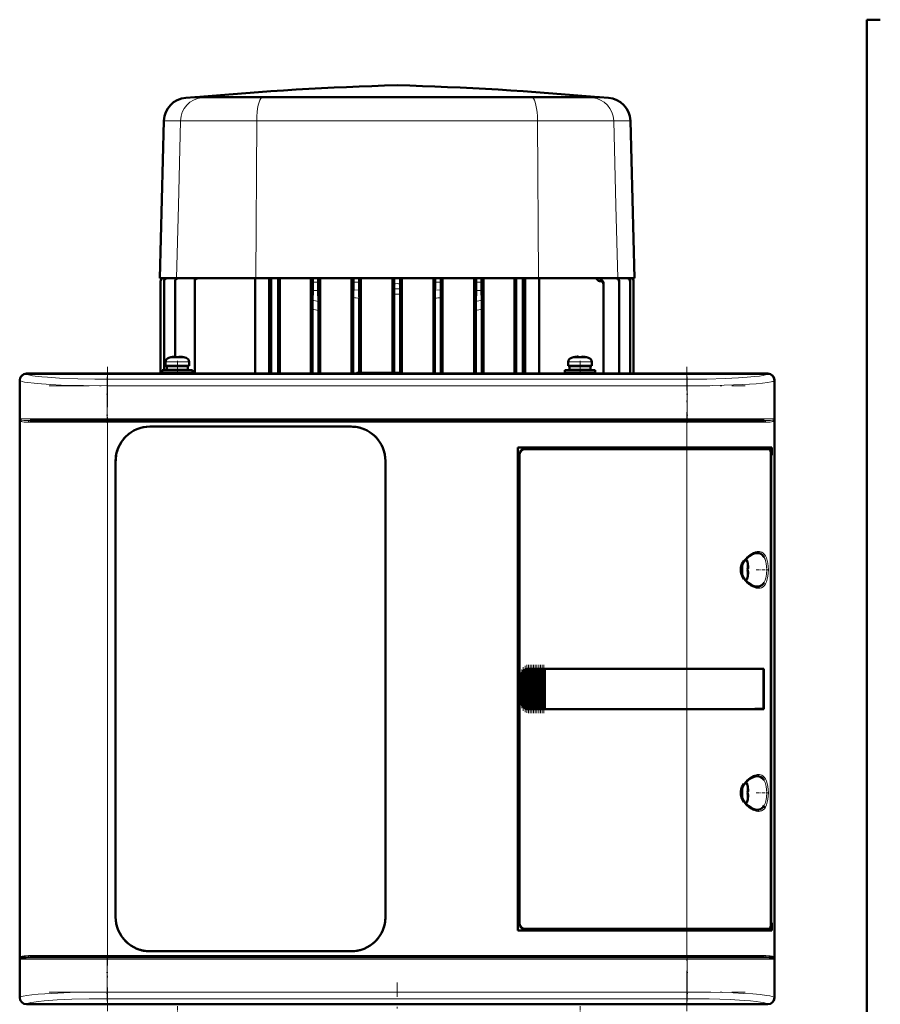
# Model space of a CAD drawing. Extents: x -1351 to 1763, y -1300 to 612.
# Tile 51 of 81: x 329 to 586, y 238 to 532. Entities that reach past the tile are written whole.
import ezdxf

# ---------------------------------------------------------------- set-up
doc = ezdxf.new("R2010")
doc.units = 0
doc.linetypes.add('DASHDOT', pattern=[18.5, 12, -3, 0.5, -3])

msp = doc.modelspace()

# ---------------------------------------------------------------- linework, layer by layer
at = {"color": 7, "lineweight": 50}
for p, q in [((581.6, -127.32), (581.6, 531.58)), ((585.6, 531.58), (581.6, 531.58)), ((381.33, 508.45), (378.6, 508.26)), ((386.04, 508.45), (381.33, 508.45)), ((381.48, 508.45), (381.33, 508.45)), ((412.77, 508.45), (381.48, 508.45)), ((401.92, 508.45), (386.04, 508.45)), ((401.92, 508.45), (441.58, 508.45)), ((441.59, 508.45), (412.77, 508.45)), ((494.35, 508.45), (441.59, 508.45)), ((481.27, 508.45), (441.61, 508.45)), ((497.15, 508.45), (481.27, 508.45)), ((501.71, 508.45), (494.35, 508.45)), ((501.86, 508.45), (497.15, 508.45)), ((501.71, 508.45), (501.86, 508.45)), ((501.86, 508.45), (504.58, 508.26)), ((372.07, 501.46), (370.84, 454.48)), ((511.11, 501.46), (512.34, 454.48)), ((370.84, 454.48), (375.84, 454.48)), ((371.09, 426.08), (371.09, 453.61)), ((371.09, 453.61), (371.09, 453.61)), ((372.15, 453.67), (372.15, 453.55)), ((372.15, 427.13), (372.15, 453.55)), ((375.43, 453.52), (375.43, 453.74)), ((375.43, 431.13), (375.43, 453.52)), ((375.84, 454.48), (399.46, 454.48)), ((381.28, 453.51), (381.28, 453.82)), ((381.28, 426.08), (381.28, 453.51)), ((399.24, 426.08), (399.24, 454.48)), ((399.46, 454.48), (416.46, 454.48)), ((403.46, 426.08), (403.46, 454.48)), ((404.09, 454.48), (404.09, 426.08)), ((406.09, 426.08), (406.09, 454.48)), ((406.63, 426.08), (406.63, 454.48)), ((415.83, 426.08), (415.83, 454.48)), ((416.46, 454.48), (416.47, 454.48)), ((416.46, 454.48), (416.46, 454.48)), ((418.05, 454.48), (416.46, 454.48)), ((416.47, 454.48), (418.04, 454.48)), ((416.47, 454.48), (416.47, 453.32)), ((418.04, 454.48), (418.04, 453.32)), ((418.05, 454.48), (418.04, 454.48)), ((418.05, 454.48), (428.56, 454.48)), ((418.05, 454.48), (418.05, 454.48)), ((418.64, 426.08), (418.64, 454.48)), ((428.04, 443.12), (428.04, 454.48)), ((428.56, 454.5), (428.57, 454.49)), ((428.56, 454.5), (428.56, 454.48)), ((430.29, 454.5), (428.56, 454.5)), ((428.57, 454.49), (430.28, 454.49)), ((428.57, 454.49), (428.57, 453.29)), ((430.29, 454.5), (430.28, 454.49)), ((430.28, 454.49), (430.28, 453.31)), ((430.29, 454.5), (430.29, 454.48)), ((430.29, 454.48), (440.7, 454.48)), ((430.79, 426.33), (430.79, 454.48)), ((440.22, 426.33), (440.22, 454.48)), ((440.7, 454.5), (440.71, 454.5)), ((440.7, 454.5), (440.7, 454.48)), ((440.7, 454.5), (442.48, 454.5)), ((442.48, 454.5), (440.71, 454.5)), ((440.71, 454.5), (440.71, 452.89)), ((442.48, 454.5), (442.48, 452.89)), ((442.48, 454.5), (442.48, 454.5)), ((442.48, 454.5), (442.48, 454.48)), ((442.48, 454.48), (452.9, 454.48)), ((442.97, 426.07), (442.97, 454.48)), ((452.39, 426.08), (452.39, 454.48)), ((452.9, 454.5), (452.91, 454.49)), ((452.9, 454.5), (452.9, 454.48)), ((452.9, 454.5), (454.63, 454.5)), ((452.91, 454.49), (454.62, 454.49)), ((452.91, 454.49), (452.91, 453.31)), ((454.63, 454.5), (454.62, 454.49)), ((454.62, 454.49), (454.62, 453.29)), ((454.63, 454.5), (454.63, 454.48)), ((454.63, 454.48), (465.14, 454.48)), ((455.15, 426.08), (455.15, 454.48)), ((464.54, 426.08), (464.54, 454.48)), ((465.14, 454.48), (465.15, 454.48)), ((465.14, 454.48), (465.14, 454.48)), ((465.14, 454.48), (466.73, 454.48)), ((465.15, 454.48), (466.72, 454.48)), ((465.15, 454.48), (465.15, 453.32)), ((466.72, 454.48), (466.72, 453.32)), ((466.73, 454.48), (466.72, 454.48)), ((466.73, 454.48), (466.73, 454.48)), ((466.73, 454.48), (483.72, 454.48)), ((467.36, 426.08), (467.36, 454.48)), ((476.55, 426.08), (476.55, 454.48)), ((477.09, 426.08), (477.09, 454.48)), ((479.09, 454.48), (479.09, 426.08)), ((479.73, 454.48), (479.73, 426.08)), ((483.72, 454.48), (507.34, 454.48)), ((483.95, 426.08), (483.95, 454.48)), ((501.93, 453.65), (502, 453.65)), ((503.09, 452.66), (503.09, 452.94)), ((503.09, 426.08), (503.09, 452.66)), ((507.34, 454.48), (512.34, 454.48)), ((507.76, 453.52), (507.76, 453.74)), ((507.76, 426.08), (507.76, 453.52)), ((511.03, 453.67), (511.03, 453.55)), ((511.03, 426.08), (511.03, 453.55)), ((512.09, 453.61), (512.09, 453.61)), ((512.09, 426.08), (512.09, 453.61)), ((416.44, 450.82), (416.39, 447.95)), ((418.06, 450.82), (418.13, 447.53)), ((440.69, 449.77), (440.69, 426.33)), ((442.49, 449.77), (442.49, 426.33)), ((465.12, 450.82), (465.06, 447.53)), ((466.74, 450.82), (466.8, 447.95)), ((428.53, 426.08), (428.53, 448.74)), ((430.32, 426.33), (430.32, 448.54)), ((452.86, 448.54), (452.86, 426.08)), ((454.66, 448.74), (454.66, 426.08)), ((416.36, 426.08), (416.36, 445.31)), ((418.15, 426.08), (418.15, 444.89)), ((465.03, 444.89), (465.03, 426.08)), ((466.83, 445.31), (466.83, 426.08)), ((428.03, 442.75), (428.04, 443.12)), ((428.04, 440.49), (428.03, 440.86)), ((428.04, 426.08), (428.04, 440.49)), ((372.6, 429.56), (372.6, 428.43)), ((374.18, 430.96), (374.17, 430.97)), ((375.6, 430.96), (375.6, 431.11)), ((376.6, 430.96), (376.6, 431.11)), ((378.03, 430.97), (378.02, 430.96)), ((379.6, 429.56), (379.6, 428.43)), ((492.6, 429.56), (492.6, 428.43)), ((494.18, 430.96), (494.17, 430.97)), ((495.6, 430.96), (495.6, 431.11)), ((496.6, 430.96), (496.6, 431.11)), ((498.03, 430.97), (498.02, 430.96)), ((499.6, 429.56), (499.6, 428.43)), ((331.1, 426.08), (338.95, 426.08)), ((552.08, 426.05), (331.12, 426.05)), ((338.95, 426.08), (338.96, 426.05)), ((338.95, 426.07), (343.25, 426.07)), ((343.25, 426.08), (440.95, 426.08)), ((343.25, 426.05), (343.25, 426.08)), ((371.6, 427.13), (376.1, 427.13)), ((371.6, 427.13), (371.6, 426.33)), ((371.6, 426.33), (376.1, 426.33)), ((372.15, 426.08), (372.15, 426.33)), ((376.1, 428.43), (372.6, 428.43)), ((372.95, 428.33), (376.1, 428.33)), ((372.95, 427.23), (372.95, 428.33)), ((372.95, 427.23), (376.1, 427.23)), ((374.1, 428.33), (374.1, 428.43)), ((374.1, 427.13), (374.1, 427.23)), ((374.1, 426.08), (374.1, 426.33)), ((376.1, 428.43), (379.6, 428.43)), ((379.25, 428.33), (376.1, 428.33)), ((379.25, 427.23), (376.1, 427.23)), ((376.1, 427.13), (380.6, 427.13)), ((376.1, 426.33), (380.6, 426.33)), ((378.1, 428.43), (378.1, 428.33)), ((378.1, 427.23), (378.1, 427.13)), ((378.1, 426.33), (378.1, 426.08)), ((379.25, 428.33), (379.25, 427.23)), ((380.6, 427.13), (380.6, 426.33)), ((429.6, 426.33), (429.35, 426.08)), ((442.6, 426.33), (429.6, 426.33)), ((440.95, 426.08), (440.96, 426.05)), ((440.95, 426.07), (445.25, 426.07)), ((442.6, 426.33), (442.86, 426.07)), ((445.25, 426.08), (539.95, 426.08)), ((445.25, 426.05), (445.25, 426.08)), ((491.6, 427.13), (496.1, 427.13)), ((491.6, 427.13), (491.6, 426.33)), ((491.6, 426.33), (496.1, 426.33)), ((496.1, 428.43), (492.6, 428.43)), ((492.95, 428.33), (496.1, 428.33)), ((492.95, 427.23), (492.95, 428.33)), ((492.95, 427.23), (496.1, 427.23)), ((494.1, 428.33), (494.1, 428.43)), ((494.1, 427.13), (494.1, 427.23)), ((494.1, 426.08), (494.1, 426.33)), ((496.1, 428.43), (499.6, 428.43)), ((499.25, 428.33), (496.1, 428.33)), ((499.25, 427.23), (496.1, 427.23)), ((500.6, 427.13), (496.1, 427.13)), ((500.6, 426.33), (496.1, 426.33)), ((498.1, 428.43), (498.1, 428.33)), ((498.1, 427.23), (498.1, 427.13)), ((498.1, 426.33), (498.1, 426.08)), ((499.25, 428.33), (499.25, 427.23)), ((500.6, 427.13), (500.6, 426.33)), ((539.95, 426.08), (539.96, 426.05)), ((539.95, 426.07), (544.25, 426.07)), ((544.25, 426.08), (552.1, 426.08)), ((544.25, 426.05), (544.25, 426.08)), ((329.1, 416.23), (329.1, 424.08)), ((329.13, 424.05), (329.13, 240.1)), ((554.07, 240.1), (554.07, 424.05)), ((554.1, 424.08), (554.1, 416.23)), ((329.13, 416.22), (329.1, 416.23)), ((329.11, 411.93), (329.11, 416.23)), ((554.1, 416.23), (554.07, 416.22)), ((554.1, 416.23), (554.1, 411.93)), ((329.1, 336.23), (329.1, 411.93)), ((329.1, 411.93), (329.13, 411.93)), ((332.19, 412.08), (355.31, 412.08)), ((355.31, 412.08), (527.9, 412.08)), ((527.9, 412.08), (551.02, 412.08)), ((554.07, 411.93), (554.1, 411.93)), ((554.1, 411.93), (554.1, 338.23)), ((367.9, 410.28), (427.9, 410.28)), ((367.9, 410.28), (427.9, 410.28)), ((477.6, 260.08), (477.6, 404.08)), ((477.6, 404.08), (527.9, 404.08)), ((527.9, 403.58), (479.6, 403.58)), ((553.31, 404.08), (527.9, 404.08)), ((527.9, 403.58), (552.65, 403.58)), ((553, 403.58), (552.66, 403.58)), ((552.94, 261.54), (552.94, 402.61)), ((553, 404.08), (553, 403.58)), ((553.31, 401.78), (553.31, 404.08)), ((357.7, 264.08), (357.7, 400.08)), ((438.1, 400.08), (438.1, 264.08)), ((438.1, 400.08), (438.1, 264.08)), ((478.1, 402.08), (478.1, 262.07)), ((552.94, 401.78), (553.31, 401.78)), ((552.94, 401.74), (553.07, 401.74)), ((553.31, 401.78), (553.07, 401.74)), ((553.07, 401.74), (553.07, 262.41)), ((546.07, 369.5), (546.08, 369.51)), ((546.22, 368.08), (546.07, 368.08)), ((546.22, 367.08), (546.07, 367.08)), ((546.08, 365.65), (546.07, 365.65)), ((479.48, 326.45), (479.48, 337.7)), ((479.62, 337.78), (479.78, 337.87)), ((479.99, 326.19), (479.99, 337.97)), ((480.13, 338), (480.29, 338.04)), ((480.5, 338.07), (480.64, 338.08)), ((480.5, 326.08), (480.5, 338.07)), ((480.67, 338.08), (480.61, 338.08)), ((480.67, 338.08), (480.64, 338.08)), ((480.67, 338.08), (480.8, 338.08)), ((481.01, 338.08), (480.8, 338.08)), ((481.01, 326.08), (481.01, 338.08)), ((481.15, 338.08), (481.01, 338.08)), ((481.15, 338.08), (481.23, 338.08)), ((481.23, 338.08), (481.31, 338.08)), ((481.52, 338.08), (481.31, 338.08)), ((481.52, 326.08), (481.52, 338.08)), ((481.66, 338.08), (481.52, 338.08)), ((481.66, 338.08), (481.74, 338.08)), ((481.74, 338.08), (481.82, 338.08)), ((482.03, 338.08), (481.82, 338.08)), ((482.03, 326.08), (482.03, 338.08)), ((482.17, 338.08), (482.03, 338.08)), ((482.17, 338.08), (482.25, 338.08)), ((482.25, 338.08), (482.33, 338.08)), ((482.54, 338.08), (482.33, 338.08)), ((482.54, 326.08), (482.54, 338.08)), ((482.68, 338.08), (482.54, 338.08)), ((482.68, 338.08), (482.76, 338.08)), ((482.76, 338.08), (482.84, 338.08)), ((483.05, 338.08), (482.84, 338.08)), ((483.05, 326.08), (483.05, 338.08)), ((483.19, 338.08), (483.05, 338.08)), ((483.19, 338.08), (483.27, 338.08)), ((483.27, 338.08), (483.35, 338.08)), ((483.56, 338.08), (483.35, 338.08)), ((483.56, 326.08), (483.56, 338.08)), ((483.7, 338.08), (483.56, 338.08)), ((483.7, 338.08), (483.78, 338.08)), ((483.78, 338.08), (483.86, 338.08)), ((484.07, 338.08), (483.86, 338.08)), ((484.07, 326.08), (484.07, 338.08)), ((484.21, 338.08), (484.07, 338.08)), ((484.21, 338.08), (484.29, 338.08)), ((484.29, 338.08), (484.37, 338.08)), ((484.58, 338.08), (484.37, 338.08)), ((484.58, 326.08), (484.58, 338.08)), ((484.72, 338.08), (484.58, 338.08)), ((484.72, 338.08), (484.8, 338.08)), ((484.8, 338.08), (484.88, 338.08)), ((485.09, 338.08), (484.88, 338.08)), ((485.09, 326.08), (485.09, 338.08)), ((485.23, 338.08), (485.09, 338.08)), ((485.23, 338.08), (485.31, 338.08)), ((485.31, 338.08), (485.39, 338.08)), ((485.56, 338.08), (485.39, 338.08)), ((485.56, 338.08), (485.56, 326.08)), ((485.6, 338.08), (485.56, 338.08)), ((485.6, 338.08), (527.9, 338.08)), ((485.63, 338.05), (485.6, 338.08)), ((485.63, 338.05), (527.9, 338.05)), ((485.63, 326.1), (485.63, 338.05)), ((485.63, 338.05), (527.9, 338.05)), ((550.89, 338.08), (527.9, 338.08)), ((529.87, 338.05), (527.9, 338.05)), ((529.85, 338.05), (527.9, 338.05)), ((534.27, 338.05), (529.85, 338.05)), ((536.96, 338.05), (534.27, 338.05)), ((544.55, 338.04), (537.62, 338.05)), ((550.89, 338.08), (550.57, 338.02)), ((550.82, 326.13), (550.82, 338.02)), ((550.89, 338.08), (550.89, 326.08)), ((554.1, 338.23), (554.07, 338.22)), ((554.1, 338.23), (554.1, 333.93)), ((329.13, 336.22), (329.1, 336.23)), ((329.11, 331.93), (329.11, 336.23)), ((478.6, 328.08), (478.6, 336.08)), ((478.97, 326.98), (478.97, 337.17)), ((479.11, 337.34), (479.27, 337.5)), ((329.1, 252.23), (329.1, 331.93)), ((329.1, 331.93), (329.13, 331.93)), ((554.07, 333.93), (554.1, 333.93)), ((554.1, 333.93), (554.1, 252.23)), ((479.27, 326.65), (479.11, 326.81)), ((479.78, 326.29), (479.62, 326.37)), ((480.29, 326.11), (480.13, 326.15)), ((480.64, 326.08), (480.5, 326.08)), ((480.67, 326.08), (480.61, 326.08)), ((480.64, 326.08), (480.67, 326.08)), ((480.67, 326.08), (480.8, 326.08)), ((481.01, 326.08), (480.8, 326.08)), ((481.15, 326.08), (481.01, 326.08)), ((481.15, 326.08), (481.23, 326.08)), ((481.23, 326.08), (481.31, 326.08)), ((481.52, 326.08), (481.31, 326.08)), ((481.66, 326.08), (481.52, 326.08)), ((481.66, 326.08), (481.74, 326.08)), ((481.74, 326.08), (481.82, 326.08)), ((482.03, 326.08), (481.82, 326.08)), ((482.17, 326.08), (482.03, 326.08)), ((482.17, 326.08), (482.25, 326.08)), ((482.25, 326.08), (482.33, 326.08)), ((482.54, 326.08), (482.33, 326.08)), ((482.68, 326.08), (482.54, 326.08)), ((482.68, 326.08), (482.76, 326.08)), ((482.76, 326.08), (482.84, 326.08)), ((483.05, 326.08), (482.84, 326.08)), ((483.19, 326.08), (483.05, 326.08)), ((483.19, 326.08), (483.27, 326.08)), ((483.27, 326.08), (483.35, 326.08)), ((483.56, 326.08), (483.35, 326.08)), ((483.7, 326.08), (483.56, 326.08)), ((483.7, 326.08), (483.78, 326.08)), ((483.78, 326.08), (483.86, 326.08)), ((484.07, 326.08), (483.86, 326.08)), ((484.21, 326.08), (484.07, 326.08)), ((484.21, 326.08), (484.29, 326.08)), ((484.29, 326.08), (484.37, 326.08)), ((484.58, 326.08), (484.37, 326.08)), ((484.72, 326.08), (484.58, 326.08)), ((484.72, 326.08), (484.8, 326.08)), ((484.8, 326.08), (484.88, 326.08)), ((485.09, 326.08), (484.88, 326.08)), ((485.23, 326.08), (485.09, 326.08)), ((485.23, 326.08), (485.31, 326.08)), ((485.31, 326.08), (485.39, 326.08)), ((485.56, 326.08), (485.39, 326.08)), ((485.56, 326.08), (485.6, 326.08)), ((485.6, 326.08), (485.63, 326.1)), ((527.9, 326.08), (485.6, 326.08)), ((485.63, 326.1), (527.9, 326.1)), ((527.9, 326.1), (529.87, 326.1)), ((550.89, 326.08), (527.9, 326.08)), ((529.85, 326.1), (533.63, 326.1)), ((534.27, 326.1), (536.96, 326.1)), ((536.96, 326.1), (537.13, 326.1)), ((550.89, 326.08), (550.57, 326.13)), ((546.07, 303), (546.08, 303.01)), ((546.22, 301.58), (546.07, 301.58)), ((546.22, 300.58), (546.07, 300.58)), ((546.08, 299.15), (546.07, 299.15)), ((552.94, 262.41), (553.07, 262.41)), ((553.31, 262.38), (552.94, 262.38)), ((553.07, 262.41), (553.31, 262.38)), ((553.31, 260.08), (553.31, 262.38)), ((527.9, 260.08), (477.6, 260.08)), ((479.6, 260.58), (527.9, 260.58)), ((552.65, 260.58), (527.9, 260.58)), ((527.9, 260.08), (553.31, 260.08)), ((552.66, 260.58), (553, 260.58)), ((553, 260.58), (553, 260.08)), ((427.9, 253.88), (367.9, 253.88)), ((329.13, 252.22), (329.1, 252.23)), ((329.11, 247.93), (329.11, 252.23)), ((332.19, 252.08), (355.31, 252.08)), ((527.9, 252.08), (355.31, 252.08)), ((551.02, 252.08), (527.9, 252.08)), ((554.1, 252.23), (554.07, 252.22)), ((554.1, 252.23), (554.1, 247.93)), ((329.1, 240.08), (329.1, 247.93)), ((329.1, 247.93), (329.13, 247.93)), ((554.07, 247.93), (554.1, 247.93)), ((554.1, 247.93), (554.1, 240.08)), ((338.95, 238.08), (331.1, 238.08)), ((552.08, 238.1), (331.12, 238.1)), ((338.96, 238.1), (338.95, 238.08)), ((343.25, 238.08), (338.95, 238.08)), ((343.25, 238.08), (343.25, 238.1)), ((440.95, 238.08), (343.25, 238.08)), ((440.96, 238.1), (440.95, 238.08)), ((445.25, 238.08), (440.95, 238.08)), ((445.25, 238.08), (445.25, 238.1)), ((539.95, 238.08), (445.25, 238.08)), ((539.96, 238.1), (539.95, 238.08)), ((544.25, 238.08), (539.95, 238.08)), ((544.25, 238.08), (544.25, 238.1)), ((552.1, 238.08), (544.25, 238.08))]:
    msp.add_line(p, q, dxfattribs=at)
at = {"color": 7, "lineweight": 18}
for p, q in [((378.6, 508.26), (383.39, 508.26)), ((386.04, 508.45), (383.39, 508.26)), ((383.39, 508.26), (401.28, 508.26)), ((401.92, 508.45), (401.28, 508.26)), ((401.28, 508.26), (481.91, 508.26)), ((481.27, 508.45), (481.91, 508.26)), ((481.91, 508.26), (499.8, 508.26)), ((497.15, 508.45), (499.8, 508.26)), ((499.8, 508.26), (504.58, 508.26)), ((372.07, 501.46), (377.04, 501.46)), ((377.04, 501.46), (376.4, 476.19)), ((377.04, 501.46), (399.75, 501.46)), ((399.75, 501.46), (399.46, 454.48)), ((399.75, 501.46), (483.43, 501.46)), ((483.43, 501.46), (483.72, 454.48)), ((483.43, 501.46), (506.15, 501.46)), ((506.15, 501.46), (506.79, 476.19)), ((506.15, 501.46), (511.11, 501.46)), ((376.4, 476.19), (375.84, 454.48)), ((506.79, 476.19), (507.34, 454.48)), ((416.47, 453.32), (418.04, 453.32)), ((465.15, 453.32), (466.72, 453.32)), ((501.38, 453.95), (502.59, 453.95)), ((416.44, 450.82), (418.06, 450.82)), ((430.3, 450.94), (428.55, 451.03)), ((442.48, 451.33), (440.7, 451.33)), ((454.64, 451.03), (452.88, 450.94)), ((465.12, 450.82), (466.74, 450.82)), ((372.6, 429.56), (376.07, 429.56)), ((373.53, 430.8), (376.08, 430.8)), ((376.07, 429.56), (376.1, 429.56)), ((376.08, 430.8), (376.1, 430.8)), ((376.1, 430.8), (378.67, 430.8)), ((376.1, 429.56), (379.6, 429.56)), ((492.6, 429.56), (496.07, 429.56)), ((493.53, 430.8), (496.08, 430.8)), ((496.07, 429.56), (496.1, 429.56)), ((496.08, 430.8), (496.1, 430.8)), ((496.1, 430.8), (498.67, 430.8)), ((496.1, 429.56), (499.6, 429.56)), ((331.12, 426.05), (331.19, 425.98)), ((552.01, 425.98), (552.08, 426.05)), ((329.19, 423.99), (329.13, 424.05)), ((329.19, 412.58), (329.19, 423.99)), ((355.13, 424.42), (528.07, 424.42)), ((355.13, 424.42), (355.13, 422.43)), ((528.07, 424.42), (528.07, 422.43)), ((554.07, 424.05), (554.01, 423.99)), ((554.01, 423.99), (554.01, 412.58)), ((355.13, 422.43), (355.13, 412.58)), ((528.07, 422.43), (355.13, 422.43)), ((528.07, 422.43), (528.07, 412.58)), ((355.13, 412.58), (329.19, 412.58)), ((329.37, 412.1), (329.37, 252.06)), ((331.73, 411.58), (355.31, 411.58)), ((355.13, 412.58), (528.07, 412.58)), ((355.13, 412.08), (355.13, 412.58)), ((355.31, 411.58), (355.31, 412.08)), ((527.9, 411.58), (355.31, 411.58)), ((355.31, 411.58), (355.31, 252.58)), ((527.9, 412.08), (527.9, 411.58)), ((527.9, 404.08), (527.9, 411.58)), ((527.9, 411.58), (551.47, 411.58)), ((545.79, 412.58), (528.07, 412.58)), ((528.07, 412.08), (528.07, 412.58)), ((554.01, 412.58), (545.79, 412.58)), ((553.84, 252.06), (553.84, 412.1)), ((527.9, 404.08), (527.9, 403.58)), ((527.9, 338.08), (527.9, 403.58)), ((545.92, 370.15), (545.92, 367.6)), ((548.87, 372.58), (548.91, 372.58)), ((550.96, 371.35), (551, 371.27)), ((544.67, 369.44), (544.67, 367.61)), ((544.67, 367.61), (544.67, 367.58)), ((544.67, 367.58), (544.67, 365.71)), ((545.92, 367.6), (545.92, 367.58)), ((545.92, 367.58), (545.92, 365.01)), ((548.92, 362.58), (548.87, 362.58)), ((551, 363.88), (550.96, 363.82)), ((479.62, 326.37), (479.62, 337.78)), ((479.78, 337.87), (479.78, 326.29)), ((480.13, 326.15), (480.13, 338)), ((480.29, 338.04), (480.29, 326.11)), ((480.64, 338.08), (480.64, 326.08)), ((480.8, 326.08), (480.8, 338.08)), ((481.15, 338.08), (481.15, 326.08)), ((481.31, 338.08), (481.31, 326.08)), ((481.66, 338.08), (481.66, 326.08)), ((481.82, 338.08), (481.82, 326.08)), ((482.17, 338.08), (482.17, 326.08)), ((482.33, 338.08), (482.33, 326.08)), ((482.68, 338.08), (482.68, 326.08)), ((482.84, 326.08), (482.84, 338.08)), ((483.19, 338.08), (483.19, 326.08)), ((483.35, 338.08), (483.35, 326.08)), ((483.7, 338.08), (483.7, 326.08)), ((483.86, 338.08), (483.86, 326.08)), ((484.21, 338.08), (484.21, 326.08)), ((484.37, 326.08), (484.37, 338.08)), ((484.72, 338.08), (484.72, 326.08)), ((484.88, 338.08), (484.88, 326.08)), ((485.23, 326.08), (485.23, 338.08)), ((485.39, 338.08), (485.39, 326.08)), ((527.9, 338.05), (527.9, 338.08)), ((527.9, 338.05), (527.9, 326.1)), ((478.65, 336.08), (478.6, 336.08)), ((478.65, 336.08), (478.65, 328.08)), ((478.82, 327.28), (478.82, 336.87)), ((479.11, 337.34), (479.11, 326.81)), ((479.27, 326.65), (479.27, 337.5)), ((478.65, 328.08), (478.6, 328.08)), ((527.9, 326.08), (527.9, 326.1)), ((527.9, 260.58), (527.9, 326.08)), ((548.87, 306.08), (548.91, 306.08)), ((544.67, 302.94), (544.67, 301.11)), ((545.92, 303.65), (545.92, 301.1)), ((550.96, 304.85), (551, 304.77)), ((544.67, 301.11), (544.67, 301.08)), ((544.67, 301.08), (544.67, 299.21)), ((545.92, 301.1), (545.92, 301.08)), ((545.92, 301.08), (545.92, 298.51)), ((551, 297.38), (550.96, 297.32)), ((548.92, 296.08), (548.87, 296.08)), ((527.9, 260.58), (527.9, 260.08)), ((527.9, 252.58), (527.9, 260.08)), ((355.31, 252.58), (331.73, 252.58)), ((355.31, 252.58), (527.9, 252.58)), ((355.31, 252.58), (355.31, 252.08)), ((551.47, 252.58), (527.9, 252.58)), ((527.9, 252.58), (527.9, 252.08)), ((329.19, 251.58), (337.42, 251.58)), ((329.19, 240.16), (329.19, 251.58)), ((337.42, 251.58), (355.13, 251.58)), ((355.13, 251.58), (355.13, 252.08)), ((528.07, 251.58), (355.13, 251.58)), ((355.13, 251.58), (355.13, 241.72)), ((528.07, 252.08), (528.07, 251.58)), ((528.07, 251.58), (528.07, 241.72)), ((528.07, 251.58), (554.01, 251.58)), ((554.01, 251.58), (554.01, 240.16)), ((355.13, 241.72), (528.07, 241.72)), ((355.13, 239.73), (355.13, 241.72)), ((528.07, 241.72), (528.07, 239.73)), ((329.13, 240.1), (329.19, 240.16)), ((331.19, 238.17), (331.12, 238.1)), ((528.07, 239.73), (355.13, 239.73)), ((552.08, 238.1), (552.01, 238.17)), ((554.01, 240.16), (554.07, 240.1))]:
    msp.add_line(p, q, dxfattribs=at)
at = {"color": 7, "linetype": 'DASHDOT', "lineweight": 18, "ltscale": 0.005785}
msp.add_line((441.59, 508.47), (441.59, 508.24), dxfattribs=at)
at = {"color": 7, "linetype": 'DASHDOT', "lineweight": 18, "ltscale": 0.00078125}
msp.add_line((375.1, 431.1), (375.1, 431.14), dxfattribs=at)
at = {"color": 7, "linetype": 'DASHDOT', "lineweight": 18, "ltscale": 0.104372}
for p, q in [((376.1, 429.9), (376.1, 425.73)), ((496.1, 429.9), (496.1, 425.73))]:
    msp.add_line(p, q, dxfattribs=at)
at = {"color": 7, "linetype": 'DASHDOT', "lineweight": 18, "ltscale": 0.000926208}
for p, q in [((377.1, 431.1), (377.1, 431.14)), ((497.1, 431.1), (497.1, 431.14))]:
    msp.add_line(p, q, dxfattribs=at)
at = {"color": 7, "linetype": 'DASHDOT', "lineweight": 18, "ltscale": 0.000782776}
msp.add_line((495.1, 431.1), (495.1, 431.14), dxfattribs=at)
at = {"color": 7, "linetype": 'DASHDOT', "lineweight": 18}
for p, q in [((355.31, 428.1), (355.31, 236.05)), ((527.9, 236.05), (527.9, 428.1)), ((337.84, 422.43), (545.37, 422.43)), ((545.37, 412.58), (337.84, 412.58)), ((338.05, 411.58), (545.16, 411.58)), ((545.16, 252.58), (338.05, 252.58)), ((337.84, 251.58), (545.37, 251.58)), ((441.6, 166.28), (441.6, 244.6)), ((337.84, 241.72), (545.37, 241.72))]:
    msp.add_line(p, q, dxfattribs=at)
at = {"color": 7, "linetype": 'DASHDOT', "lineweight": 18, "ltscale": 0.342406}
for p, q in [((355.13, 425.13), (355.13, 411.43)), ((528.07, 425.13), (528.07, 411.43))]:
    msp.add_line(p, q, dxfattribs=at)
at = {"color": 7, "linetype": 'DASHDOT', "lineweight": 18, "ltscale": 0.000942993}
for p, q in [((546.22, 368.58), (546.26, 368.58)), ((546.22, 302.08), (546.26, 302.08))]:
    msp.add_line(p, q, dxfattribs=at)
at = {"color": 7, "linetype": 'DASHDOT', "lineweight": 18, "ltscale": 0.08656}
for p, q in [((548.59, 367.58), (552.05, 367.58)), ((548.59, 301.08), (552.05, 301.08))]:
    msp.add_line(p, q, dxfattribs=at)
at = {"color": 7, "linetype": 'DASHDOT', "lineweight": 18, "ltscale": 0.000793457}
for p, q in [((546.22, 366.58), (546.25, 366.58)), ((546.22, 300.08), (546.25, 300.08))]:
    msp.add_line(p, q, dxfattribs=at)
at = {"color": 7, "linetype": 'DASHDOT', "lineweight": 18, "ltscale": 0.287631}
msp.add_line((478.75, 326.32), (478.75, 337.83), dxfattribs=at)
at = {"color": 7, "linetype": 'DASHDOT', "lineweight": 18, "ltscale": 0.325662}
msp.add_line((479.2, 325.56), (479.2, 338.59), dxfattribs=at)
at = {"color": 7, "linetype": 'DASHDOT', "lineweight": 18, "ltscale": 0.347391}
msp.add_line((479.71, 325.13), (479.71, 339.02), dxfattribs=at)
at = {"color": 7, "linetype": 'DASHDOT', "lineweight": 18, "ltscale": 0.357764}
msp.add_line((480.22, 324.92), (480.22, 339.23), dxfattribs=at)
at = {"color": 7, "linetype": 'DASHDOT', "lineweight": 18, "ltscale": 0.360001}
for p, q in [((480.73, 324.88), (480.73, 339.28)), ((481.24, 324.88), (481.24, 339.28)), ((481.75, 324.88), (481.75, 339.28)), ((482.26, 324.88), (482.26, 339.28)), ((482.77, 324.88), (482.77, 339.28)), ((483.28, 324.88), (483.28, 339.28)), ((483.79, 324.88), (483.79, 339.28)), ((484.3, 324.88), (484.3, 339.28)), ((484.81, 324.88), (484.81, 339.28)), ((485.31, 324.88), (485.31, 339.28))]:
    msp.add_line(p, q, dxfattribs=at)
at = {"color": 7, "linetype": 'DASHDOT', "lineweight": 18, "ltscale": 0.34239}
for p, q in [((355.13, 252.72), (355.13, 239.02)), ((528.07, 252.72), (528.07, 239.02))]:
    msp.add_line(p, q, dxfattribs=at)
at = {"color": 7, "linetype": 'DASHDOT', "lineweight": 18, "ltscale": 0.104369}
for p, q in [((376.1, 234.25), (376.1, 238.42)), ((496.1, 234.25), (496.1, 238.42))]:
    msp.add_line(p, q, dxfattribs=at)
at = {"color": 7, "lineweight": 50}
for points in [[(501.38, 453.95), (501.15, 454.24), (500.82, 454.45), (500.74, 454.48)], [(501.38, 453.95), (501.5, 453.81), (501.66, 453.7), (501.93, 453.65)], [(375.6, 431.11), (375.6, 431.11), (375.6, 431.11), (375.59, 431.12), (375.57, 431.12), (375.52, 431.13), (375.38, 431.13), (375.1, 431.11)], [(375.6, 431.11), (375.6, 431.11), (375.6, 431.11), (375.59, 431.12), (375.55, 431.13)], [(376.6, 431.11), (376.6, 431.11), (376.61, 431.11), (376.61, 431.12), (376.63, 431.12), (376.69, 431.13), (377.1, 431.11)], [(495.6, 431.11), (495.6, 431.11), (495.6, 431.11), (495.59, 431.12), (495.57, 431.12), (495.52, 431.13), (495.38, 431.13), (495.1, 431.11)], [(495.6, 431.11), (495.6, 431.11), (495.6, 431.11), (495.59, 431.12), (495.55, 431.13)], [(496.6, 431.11), (496.6, 431.11), (496.61, 431.11), (496.61, 431.12), (496.63, 431.12), (496.69, 431.13), (497.1, 431.11)], [(552.94, 402.61), (552.91, 403.05), (552.82, 403.4), (552.74, 403.54), (552.7, 403.57), (552.65, 403.58)], [(544.94, 364.81), (544.53, 365.52), (544.23, 366.26), (544.06, 367.02), (544.03, 367.59), (544.07, 368.15), (544.18, 368.72), (544.36, 369.27), (544.62, 369.82), (544.94, 370.34)], [(545.2, 364.85), (544.75, 365.55), (544.46, 366.22), (544.27, 366.96), (544.22, 367.7), (544.31, 368.43), (544.56, 369.2), (544.97, 369.96), (545.2, 370.3)], [(545.2, 370.3), (545.8, 370.99), (546.54, 371.64), (547.3, 372.12), (548, 372.42), (548.58, 372.56), (548.87, 372.58)], [(548.91, 372.58), (549.47, 372.51), (549.99, 372.31), (550.45, 371.98), (550.72, 371.69), (550.96, 371.35)], [(546.22, 368.58), (546.25, 368.25), (546.24, 368.13), (546.24, 368.09), (546.23, 368.08), (546.23, 368.08), (546.23, 368.08), (546.22, 368.08)], [(546.24, 368.29), (546.24, 368.11), (546.23, 368.09), (546.23, 368.08), (546.23, 368.08), (546.23, 368.08), (546.22, 368.08)], [(546.24, 366.86), (546.24, 367.01), (546.24, 367.06), (546.23, 367.07), (546.23, 367.07), (546.22, 367.08), (546.22, 367.08)], [(546.22, 366.58), (546.24, 366.77), (546.24, 367.01), (546.24, 367.06), (546.23, 367.07), (546.23, 367.08), (546.22, 367.08), (546.22, 367.08)], [(548.87, 362.58), (548.32, 362.64), (547.69, 362.84), (546.99, 363.21), (546.24, 363.75), (545.53, 364.45), (545.2, 364.85)], [(550.96, 363.82), (550.64, 363.37), (550.27, 363.02), (549.85, 362.78), (549.52, 362.66), (548.92, 362.58)], [(550.82, 338.02), (540.13, 338.05), (529.87, 338.05)], [(529.87, 326.1), (548.23, 326.12), (550.82, 326.13)], [(545.2, 303.8), (545.8, 304.49), (546.54, 305.14), (547.3, 305.62), (548, 305.92), (548.58, 306.06), (548.87, 306.08)], [(548.91, 306.08), (549.47, 306.01), (549.99, 305.81), (550.45, 305.48), (550.72, 305.19), (550.96, 304.85)], [(544.94, 298.31), (544.53, 299.02), (544.23, 299.76), (544.06, 300.52), (544.03, 301.09), (544.07, 301.65), (544.18, 302.22), (544.36, 302.77), (544.62, 303.32), (544.94, 303.84)], [(545.2, 298.35), (544.75, 299.05), (544.46, 299.72), (544.27, 300.46), (544.22, 301.2), (544.31, 301.93), (544.56, 302.7), (544.97, 303.46), (545.2, 303.8)], [(546.22, 302.08), (546.25, 301.75), (546.24, 301.63), (546.24, 301.59), (546.23, 301.58), (546.23, 301.58), (546.23, 301.58), (546.22, 301.58)], [(546.24, 301.79), (546.24, 301.61), (546.23, 301.59), (546.23, 301.58), (546.23, 301.58), (546.23, 301.58), (546.22, 301.58)], [(546.24, 300.36), (546.24, 300.51), (546.24, 300.56), (546.23, 300.57), (546.23, 300.57), (546.22, 300.58), (546.22, 300.58)], [(546.22, 300.08), (546.24, 300.27), (546.24, 300.51), (546.24, 300.56), (546.23, 300.57), (546.23, 300.58), (546.22, 300.58), (546.22, 300.58)], [(548.87, 296.08), (548.32, 296.14), (547.69, 296.34), (546.99, 296.71), (546.24, 297.25), (545.53, 297.95), (545.2, 298.35)], [(550.96, 297.32), (550.64, 296.87), (550.27, 296.52), (549.85, 296.28), (549.52, 296.16), (548.92, 296.08)], [(552.65, 260.58), (552.71, 260.59), (552.75, 260.62), (552.81, 260.73), (552.9, 261.05), (552.94, 261.54)], [(329.43, 251.82), (329.61, 251.91), (329.76, 251.95), (330.14, 252.02), (331.02, 252.06), (332.19, 252.08)], [(551.02, 252.08), (552.48, 252.05), (553.27, 251.99), (553.46, 251.95), (553.77, 251.82)]]:
    msp.add_lwpolyline(points, dxfattribs=at)
at = {"color": 7, "lineweight": 18}
for points in [[(355.13, 424.42), (351.47, 424.44), (346.47, 424.54), (341.01, 424.75), (337.37, 424.97), (335.73, 425.11), (333.68, 425.35), (332.96, 425.46), (332.14, 425.62), (331.72, 425.73), (331.33, 425.89), (331.19, 425.98)], [(528.07, 424.42), (533.85, 424.47), (539.36, 424.62), (543.3, 424.8), (545.9, 424.98), (548.09, 425.18), (549.58, 425.36), (550.72, 425.55), (551.39, 425.71), (551.84, 425.87), (552.01, 425.98)], [(355.13, 422.43), (348.1, 422.49), (344.71, 422.57), (341.45, 422.68), (338.41, 422.82), (335.64, 423), (333.37, 423.19), (331.51, 423.41), (330.54, 423.56), (329.8, 423.73), (329.33, 423.9), (329.19, 423.99)], [(554.01, 423.99), (553.83, 423.88), (553.53, 423.77), (553.12, 423.66), (551.97, 423.45), (550.45, 423.25), (548.59, 423.08), (544.59, 422.81), (539.1, 422.59), (535.52, 422.5), (528.07, 422.43)], [(332.19, 412.08), (331.18, 412.09), (330.38, 412.13), (329.77, 412.21), (329.56, 412.27), (329.43, 412.34)], [(329.98, 411.7), (329.67, 411.8), (329.55, 411.87)], [(331.73, 411.58), (330.83, 411.6), (330.45, 411.63), (329.98, 411.7)], [(553.77, 412.34), (553.49, 412.22), (552.87, 412.13), (552.24, 412.1), (551.02, 412.08)], [(553.22, 411.7), (552.75, 411.63), (552.37, 411.6), (551.47, 411.58)], [(553.66, 411.87), (553.54, 411.8), (553.22, 411.7)], [(544.94, 370.34), (545.38, 370.91), (545.89, 371.45), (546.17, 371.7), (546.95, 372.28), (547.29, 372.48), (547.84, 372.75)], [(549.29, 373.08), (549.61, 373.06), (549.92, 372.99), (550.32, 372.84), (550.7, 372.6), (551.03, 372.27), (551.38, 371.78)], [(551, 371.27), (551.26, 370.72), (551.51, 369.89), (551.59, 369.51), (551.71, 368.59), (551.76, 367.58)], [(551.38, 371.78), (551.68, 371.14), (551.91, 370.39), (552.08, 369.53), (552.19, 368.58), (552.23, 367.62), (552.19, 366.63), (552.09, 365.68), (551.92, 364.8), (551.68, 364.02), (551.38, 363.37)], [(551.76, 367.58), (551.69, 366.36), (551.58, 365.59), (551.5, 365.22), (551.28, 364.48), (551, 363.88)], [(551.38, 363.37), (551.04, 362.89), (550.65, 362.52), (550.22, 362.26), (549.76, 362.12), (549.29, 362.08)], [(544.94, 303.84), (545.38, 304.41), (545.89, 304.95), (546.17, 305.2), (546.95, 305.78), (547.29, 305.98), (547.84, 306.25)], [(549.29, 306.58), (549.61, 306.56), (549.92, 306.49), (550.32, 306.34), (550.7, 306.1), (551.03, 305.77), (551.38, 305.28)], [(551.38, 305.28), (551.68, 304.64), (551.91, 303.89), (552.08, 303.03), (552.19, 302.08), (552.23, 301.12), (552.19, 300.13), (552.09, 299.18), (551.92, 298.3), (551.68, 297.52), (551.38, 296.87)], [(551, 304.77), (551.26, 304.22), (551.51, 303.39), (551.59, 303.01), (551.71, 302.09), (551.76, 301.08)], [(551.76, 301.08), (551.69, 299.86), (551.58, 299.09), (551.5, 298.72), (551.28, 297.98), (551, 297.38)], [(551.38, 296.87), (551.04, 296.39), (550.65, 296.02), (550.22, 295.76), (549.76, 295.62), (549.29, 295.58)], [(329.55, 252.28), (329.83, 252.41), (329.98, 252.45)], [(329.98, 252.45), (330.45, 252.53), (330.83, 252.56), (331.73, 252.58)], [(551.47, 252.58), (552.37, 252.56), (552.75, 252.53), (553.22, 252.45)], [(553.22, 252.45), (553.45, 252.39), (553.65, 252.28)], [(329.19, 240.16), (329.38, 240.28), (329.68, 240.39), (330.09, 240.5), (331.23, 240.71), (332.76, 240.9), (334.61, 241.08), (338.61, 241.34), (344.11, 241.57), (347.68, 241.65), (355.13, 241.72)], [(528.07, 241.72), (535.1, 241.66), (538.49, 241.58), (541.75, 241.47), (544.79, 241.33), (547.56, 241.16), (549.83, 240.97), (551.69, 240.75), (552.67, 240.59), (553.4, 240.43), (553.88, 240.25), (554.01, 240.16)], [(355.13, 239.73), (349.79, 239.69), (344.61, 239.56), (340.26, 239.37), (336.38, 239.1), (334.72, 238.93), (333.3, 238.75), (332.4, 238.59), (331.72, 238.42), (331.31, 238.25), (331.19, 238.17)], [(552.01, 238.17), (551.8, 238.31), (551.43, 238.44), (550.91, 238.57), (549.9, 238.75), (548.63, 238.92), (546.95, 239.09), (545.05, 239.24), (540.81, 239.47), (537.76, 239.59), (534.59, 239.67), (528.07, 239.73)]]:
    msp.add_lwpolyline(points, dxfattribs=at)
at = {"color": 7, "lineweight": 50}
for centre, radius, start, end in [((468.19, -440.69), 953.1, 91.59877, 95.2198), ((415, -440.69), 953.1, 84.78019, 88.40123), ((379.07, 501.28), 7, 93.8317, 178.5), ((504.12, 501.28), 7, 1.5, 86.1683), ((372.09, 453.61), 1, 119.8653, 179.9932), ((372.09, 453.61), 1, 120.0877, 179.9919), ((373.16, 453.67), 1.01, 127.2113, 179.9947), ((373.15, 453.55), 0.999, 112.6812, 180.0302), ((376.48, 453.74), 1.05, 135.0842, 180.0191), ((376.43, 453.52), 0.999, 106.2059, 180.0179), ((382.48, 453.82), 1.21, 146.965, 179.7831), ((382.28, 453.51), 1.01, 106.4041, 179.9482), ((291.47, 453.24), 124.99, 358.8889, 0.035), ((544.33, 453.24), 126.29, 179.9652, 181.0994), ((299.01, 453.23), 129.56, 359.0262, 0.0241), ((558.89, 453.24), 128.61, 179.9712, 181.0274), ((303.75, 452.87), 136.96, 359.3554, 0.0072), ((579.44, 452.87), 136.96, 179.9928, 180.6446), ((324.3, 453.24), 128.6, 358.9726, 0.0288), ((584.18, 453.23), 129.56, 179.9759, 180.9738), ((338.86, 453.24), 126.29, 358.9006, 0.0348), ((591.71, 453.24), 124.99, 179.965, 181.1111), ((502.09, 452.66), 1, 0.0549, 95.2054), ((503.04, 454.18), 0.502, 206.4488, 228.4384), ((501.93, 452.94), 1.17, 0.1306, 47.8327), ((506.76, 453.52), 0.999, 359.9821, 73.7941), ((506.71, 453.74), 1.05, 359.9809, 44.9158), ((510.04, 453.55), 0.999, 359.9698, 67.3188), ((510.03, 453.67), 1.01, 0.0053, 52.7887), ((511.09, 453.61), 1, 0.0062, 60.1352), ((511.09, 453.61), 1, 0.0081, 59.9123), ((559.92, 448.8), 131.39, 179.0279, 180.0253), ((300.08, 448.6), 130.25, 359.9715, 1.0274), ((577.65, 449.79), 136.96, 179.3555, 180.0072), ((305.54, 449.79), 136.96, 359.9928, 0.6445), ((583.11, 448.6), 130.25, 178.9725, 180.0285), ((323.27, 448.8), 131.39, 359.9747, 0.9721), ((548.72, 445.4), 132.36, 178.8943, 180.0385), ((284.86, 444.97), 133.29, 359.965, 1.0978), ((598.34, 444.97), 133.31, 178.9023, 180.0349), ((334.48, 445.4), 132.35, 359.9614, 1.1058), ((560.61, 441.8), 132.58, 179.5905, 180.4091), ((373.9, 429.56), 1.3, 106.6015, 180), ((376.1, 422.18), 9, 102.3778, 106.6015), ((376.1, 422.18), 8.99, 96.3897, 102.3492), ((376.1, 422.18), 8.99, 96.3893, 102.3497), ((375.56, 427.09), 4.04, 93.1681, 96.4904), ((376.1, 421.07), 9.9, 89.9998, 92.8943), ((376.1, 421.07), 9.9, 89.9998, 92.8943), ((376.1, 421.06), 9.9, 87.106, 89.9999), ((376.1, 421.06), 9.9, 87.106, 89.9999), ((376.65, 427.09), 4.04, 83.5188, 86.8258), ((376.1, 422.18), 8.99, 77.6503, 83.6107), ((376.1, 422.18), 8.99, 77.6503, 83.6107), ((376.1, 422.18), 9, 73.3984, 77.6222), ((378.3, 429.56), 1.3, 0, 73.3984), ((493.9, 429.56), 1.3, 106.6015, 180), ((496.1, 422.18), 9, 102.3778, 106.6015), ((496.1, 422.18), 8.99, 96.3897, 102.3492), ((496.1, 422.18), 8.99, 96.3893, 102.3497), ((495.54, 427.33), 3.8, 92.2846, 96.5812), ((496.1, 421.07), 9.9, 89.9998, 92.8943), ((496.1, 421.07), 9.9, 89.9998, 92.8943), ((496.1, 421.06), 9.9, 87.106, 89.9999), ((496.1, 421.06), 9.9, 87.106, 89.9999), ((496.65, 427.09), 4.04, 83.5188, 86.8258), ((496.1, 422.18), 8.99, 77.6503, 83.6107), ((496.1, 422.18), 8.99, 77.6503, 83.6107), ((496.1, 422.18), 9, 73.3984, 77.6222), ((498.3, 429.56), 1.3, 0, 73.3984), ((552.1, 424.08), 2, 0.0019, 89.9981), ((367.9, 400.08), 10.2, 89.9994, 180.0006), ((367.91, 400.07), 10.21, 127.3888, 142.5021), ((367.9, 400.08), 10.2, 89.9964, 110.6188), ((427.9, 400.08), 10.2, 359.9994, 90.0006), ((427.9, 400.07), 10.2, 68.5862, 90.0017), ((427.9, 400.07), 10.21, 37.3869, 52.5005), ((428.22, 400.39), 9.75, 45.2709, 47.7994), ((428.22, 400.39), 9.76, 42.0197, 44.7188), ((367.92, 400.07), 10.21, 158.5916, 179.9845), ((367.9, 400.08), 10.2, 158.5851, 180.0015), ((427.9, 400.08), 10.2, 359.9966, 20.6205), ((551.39, 410.34), 6.95, 281.3026, 283.4013), ((544.67, 369.78), 1.3, 16.6015, 47.3449), ((537.29, 367.58), 9, 12.3778, 16.6016), ((537.29, 367.58), 8.99, 6.3893, 12.3497), ((537.29, 367.58), 8.99, 6.3893, 12.3497), ((536.18, 367.58), 9.9, 357.106, 2.8938), ((536.18, 367.58), 9.9, 357.1058, 2.8956), ((544.67, 365.38), 1.3, 312.6467, 343.3985), ((537.29, 367.58), 9, 343.3984, 347.6222), ((537.29, 367.58), 8.99, 347.6508, 353.6103), ((537.29, 367.58), 8.99, 347.6503, 353.6107), ((480.64, 336.21), 1.89, 127.9225, 136.7729), ((480.73, 335.71), 2.35, 118.0492, 122.0459), ((480.62, 336.31), 1.77, 110.7187, 118.3943), ((480.73, 335.53), 2.55, 103.6061, 106.9099), ((480.64, 336.36), 1.71, 94.6829, 101.9834), ((480.76, 336.03), 2.11, 167.8165, 178.6973), ((481.04, 335.96), 2.4, 157.7792, 167.7124), ((480.74, 336.11), 2.06, 148.9704, 158.2673), ((480.6, 335.95), 2.04, 136.9534, 143.1617), ((480.74, 328.12), 2.09, 181.2163, 192.2146), ((481.12, 328.22), 2.48, 192.5872, 202.1762), ((480.74, 328.05), 2.06, 201.7327, 211.0296), ((480.6, 328.21), 2.04, 216.8383, 223.0466), ((480.64, 327.94), 1.89, 223.2271, 232.0775), ((480.73, 328.44), 2.35, 237.9541, 241.9508), ((480.62, 327.85), 1.77, 241.6057, 249.2813), ((480.73, 328.63), 2.55, 253.0901, 256.3939), ((480.64, 327.79), 1.71, 258.0166, 265.3171), ((544.67, 303.28), 1.3, 16.6015, 47.3449), ((537.29, 301.08), 9, 12.3778, 16.6016), ((537.29, 301.08), 8.99, 6.3893, 12.3497), ((537.29, 301.08), 8.99, 6.3893, 12.3497), ((536.18, 301.08), 9.9, 357.106, 2.8938), ((536.18, 301.08), 9.9, 357.1058, 2.8956), ((537.29, 301.08), 8.99, 347.6508, 353.6103), ((537.29, 301.08), 8.99, 347.6503, 353.6107), ((544.67, 298.88), 1.3, 312.6467, 343.3985), ((537.29, 301.08), 9, 343.3984, 347.6222), ((367.9, 264.08), 10.2, 179.9994, 270.0006), ((367.9, 264.08), 10.2, 179.9966, 200.6207), ((427.9, 264.08), 10.2, 269.9994, 0.0006), ((427.9, 264.08), 10.2, 338.5852, 0.0015), ((551.39, 253.81), 6.95, 76.5988, 78.6976), ((367.91, 264.08), 10.21, 217.3871, 232.5019), ((427.9, 264.08), 10.21, 307.3871, 322.5019), ((367.9, 264.08), 10.2, 248.5852, 270.0015), ((427.9, 264.08), 10.2, 269.9966, 290.6207)]:
    msp.add_arc(centre, radius, start, end, dxfattribs=at)
at = {"color": 7, "lineweight": 18}
for centre, radius, start, end in [((431.6, 277.65), 175.66, 90.4296, 90.9893), ((441.59, 316.12), 136.77, 89.6303, 90.3697), ((451.59, 277.64), 175.67, 89.0107, 89.5704), ((502.13, 454.87), 1.22, 272.6198, 298.3409), ((441.59, 556.29), 106.52, 269.5159, 270.4841), ((443.57, 556), 111.42, 255.8763, 256.7986), ((441.81, 556.65), 108.72, 262.9841, 263.9367), ((441.38, 556.65), 108.72, 276.0633, 277.0159), ((439.61, 556), 111.42, 283.2014, 284.1238), ((443.37, 557.72), 115.62, 256.4904, 257.4023), ((439.82, 557.73), 115.62, 282.5976, 283.5095), ((238.58, 441.8), 189.46, 359.6023, 0.3977), ((330.08, 413.23), 1.1, 216.3283, 234.0516), ((343.6, 417.54), 15.24, 198.9989, 200.9203), ((329.86, 412.09), 0.492, 149.8643, 179.2151), ((329.85, 412.3), 0.523, 202.7294, 234.4166), ((332.26, 411.58), 0.528, 138.5071, 180.4704), ((332.19, 411.64), 0.433, 90.6331, 138.6703), ((551.01, 411.64), 0.433, 41.3408, 89.3623), ((550.94, 411.58), 0.527, 359.5047, 41.4709), ((553.35, 412.3), 0.523, 305.573, 337.2571), ((553.12, 413.23), 1.1, 305.9492, 323.6704), ((553.34, 412.09), 0.492, 0.8497, 30.1599), ((539.6, 417.54), 15.24, 339.0796, 341.0014), ((549.49, 368.94), 4.15, 98.6386, 113.4614), ((549.25, 370.6), 2.48, 89.2584, 98.9171), ((548.69, 373.08), 0.598, 344.1695, 0.0866), ((550.53, 368.63), 6.77, 214.3253, 230.1489), ((550.55, 368.52), 6.7, 229.3786, 239.5375), ((549.91, 367.33), 5.35, 239.0877, 247.246), ((549.49, 366.21), 4.15, 246.5349, 261.3679), ((549.25, 364.56), 2.48, 261.0814, 270.7341), ((548.69, 362.08), 0.598, 359.9243, 15.8332), ((549.49, 302.44), 4.15, 98.6386, 113.4614), ((549.25, 304.1), 2.48, 89.2584, 98.9171), ((548.69, 306.58), 0.598, 344.1695, 0.0866), ((550.53, 302.13), 6.77, 214.3253, 230.1489), ((550.55, 302.02), 6.7, 229.3786, 239.5375), ((549.91, 300.83), 5.35, 239.0877, 247.246), ((549.49, 299.71), 4.15, 246.5349, 261.3679), ((549.25, 298.06), 2.48, 261.0814, 270.7341), ((548.69, 295.58), 0.598, 359.9243, 15.8332), ((332.26, 252.57), 0.528, 179.529, 221.481), ((550.94, 252.57), 0.528, 318.5121, 0.4702), ((343.6, 246.62), 15.24, 159.0795, 161.0013), ((330.08, 250.92), 1.11, 125.9526, 143.6664), ((329.81, 251.89), 0.472, 123.3931, 158.8378), ((329.86, 252.06), 0.492, 180.7849, 210.1357), ((332.19, 252.51), 0.433, 221.3324, 269.3679), ((551.01, 252.51), 0.433, 270.6333, 318.6759), ((553.4, 251.89), 0.471, 21.142, 56.6441), ((553.34, 252.06), 0.492, 329.8595, 359.2108), ((553.12, 250.92), 1.11, 36.3331, 54.0476), ((539.6, 246.62), 15.24, 18.9986, 20.9204)]:
    msp.add_arc(centre, radius, start, end, dxfattribs=at)
for centre, major_axis, ratio, start_param, end_param in [((383.84, 501.28), (0, -7), 0.972225, 3.208469, 4.686209), ((401.39, 501.28), (0, -7), 0.234049, 3.208469, 4.686209), ((481.8, 501.28), (0, -7), 0.234049, 1.596976, 3.074716), ((499.34, 501.28), (0, -7), 0.972225, 1.596976, 3.074716), ((331.19, 423.99), (-1.41, -1.41), 0.995146, 3.929423, 5.495354), ((552.01, 423.99), (1.41, -1.41), 0.995146, 0.787831, 2.353761), ((548.87, 373.08), (0, -0.5), 0.82263, 6.282749, 7.519795), ((548.87, 362.08), (0, -0.5), 0.822609, 1.904908, 3.141914), ((548.87, 306.58), (0, -0.5), 0.82263, 6.282749, 7.519795), ((548.87, 295.58), (0, -0.5), 0.822609, 1.904908, 3.141914), ((331.19, 240.16), (-1.41, 1.41), 0.995146, 0.787832, 2.353762), ((552.01, 240.16), (-1.41, -1.41), 0.995146, 0.787832, 2.353762)]:
    msp.add_ellipse(centre, major_axis=major_axis, ratio=ratio, start_param=start_param, end_param=end_param, dxfattribs=at)
at = {"color": 7, "lineweight": 50}
for centre, major_axis, ratio, start_param, end_param in [((501.55, 453.55), (1.14, 0.01), 0.880858, 0.398608, 1.160188), ((331.1, 424.08), (-1.41, -1.41), 0.999973, 3.927013, 5.497782), ((331.13, 424.04), (1.42, -1.42), 0.995146, 2.358627, 3.924558), ((552.07, 424.04), (1.42, 1.42), 0.995146, 5.50022, 7.06615), ((479.6, 402.07), (1.06, -1.06), 0.997265, 2.357564, 3.925621), ((479.6, 402.07), (1.06, -1.06), 0.997265, 2.357564, 3.925621), ((480.61, 336.08), (-2.01, 0), 0.996195, 4.712389, 6.283185), ((480.61, 328.08), (2.01, 0), 0.996195, 3.141593, 4.712389), ((479.6, 262.08), (1.06, 1.06), 0.997265, 2.357564, 3.925621), ((479.6, 262.08), (1.06, 1.06), 0.997265, 2.357564, 3.925621), ((331.1, 240.08), (1.41, -1.41), 0.999973, 3.926996, 5.497765), ((331.13, 240.11), (1.42, 1.42), 0.995146, 2.358627, 3.924558), ((552.07, 240.11), (1.42, -1.42), 0.995146, 5.50022, 7.06615), ((552.1, 240.08), (1.41, 1.41), 0.999973, 3.926996, 5.497765)]:
    msp.add_ellipse(centre, major_axis=major_axis, ratio=ratio, start_param=start_param, end_param=end_param, dxfattribs=at)

doc.saveas('drawing.dxf')
